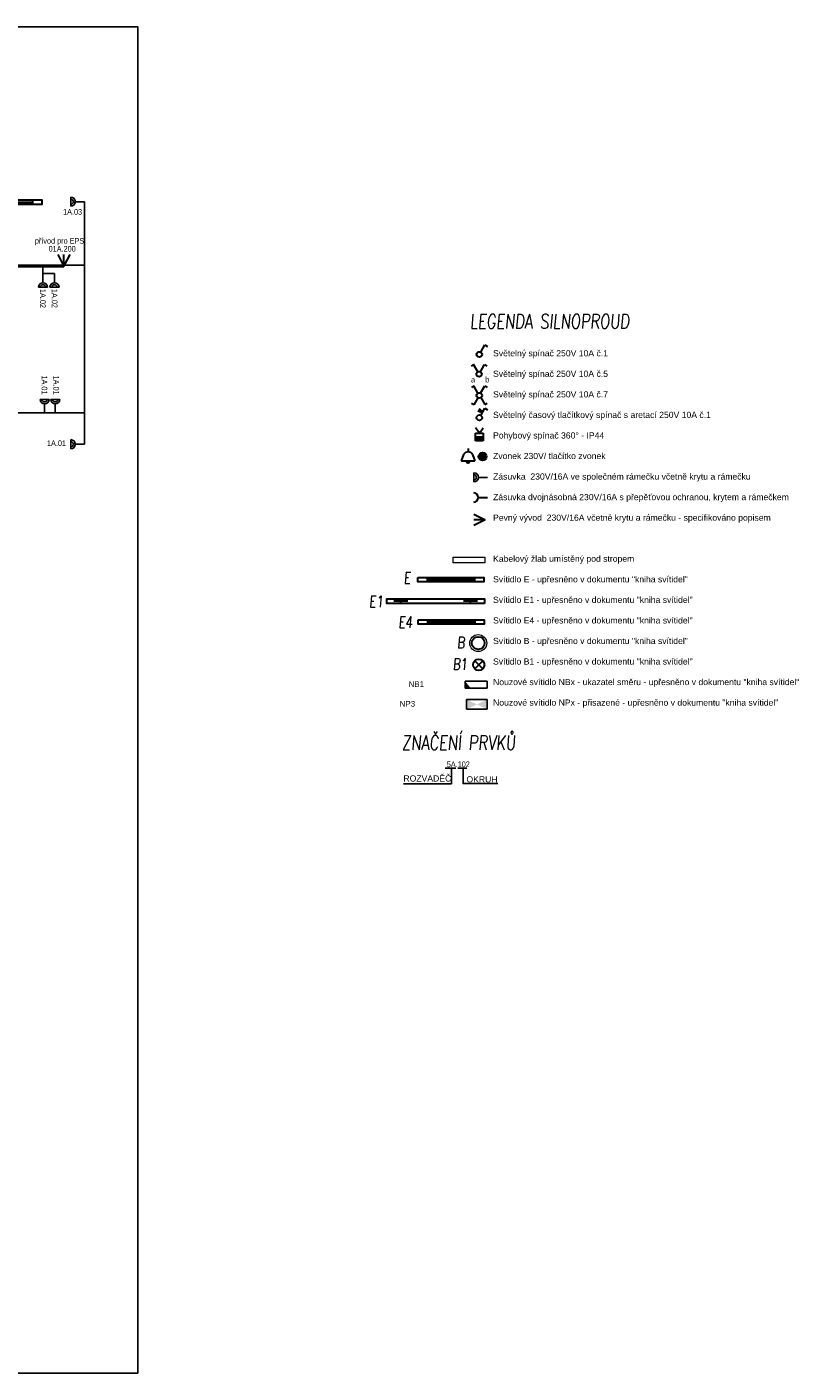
# Model space of a CAD drawing. Header units: millimetres. Extents: x 373037 to 682063, y 76092 to 274210.
# Tile 14 of 256: x 397666 to 411470, y 145492 to 169172. Entities that reach past the tile are written whole.
import ezdxf
from ezdxf.enums import TextEntityAlignment as Align

# ---------------------------------------------------------------- set-up
doc = ezdxf.new("R2010")
doc.units = ezdxf.units.MM
doc.header["$LTSCALE"] = 100
doc.layers.get('0').update_dxf_attribs({"linetype": 'CONTINUOUS'})
for name, color, linetype, lineweight in [('2DE_OBL', 97, 'CONTINUOUS', 30), ('2DE_OBL_L1', 91, 'CONTINUOUS', 30), ('CAT_SLN-DVOJZAS - 45D', 7, 'CONTINUOUS', 30), ('CAT_SLN-OSV_POPIS', 7, 'CONTINUOUS', 30), ('CP_DETAL', 33, 'CONTINUOUS', 18), ('E_NOUZOVÉ+PP OSVĚTLENÍ', 60, 'CONTINUOUS', 25), ('E_VEDENÍ SILNOPROUD', 50, 'CONTINUOUS', 25), ('E_VEDENÍ_CBS', 214, 'CONTINUOUS', 25), ('E_VYPINACE', 170, 'CONTINUOUS', 30), ('E_ZÁSUVKY POPIS', 156, 'CONTINUOUS', 30), ('E_ZÁSUVKY-DVOJITE', 7, 'CONTINUOUS', 25), ('E_ŽLABY', 40, 'CONTINUOUS', 15), ('JEDNODUCHÁ ZÁSUVKA', 1, 'CONTINUOUS', 200), ('U1 LIGHTING', 10, 'CONTINUOUS', 35), ('ZÁSUVKY POPIS', 7, 'CONTINUOUS', 30)]:
    doc.layers.add(name, color=color, linetype=linetype, lineweight=lineweight)
for name, color, linetype in [('E_LEGENDA SILNOPROUD', 252, 'CONTINUOUS'), ('E_RÁM', 253, 'CONTINUOUS'), ('GC3_MEP_E_LV_SECURITY LIGHT', 80, 'CONTINUOUS'), ('PIKTOGRAMY', 210, 'CONTINUOUS'), ('PRIPOJKA 230V', 1, 'CONTINUOUS'), ('ŽLAB', 7, 'CONTINUOUS')]:
    doc.layers.add(name, color=color, linetype=linetype)
doc.styles.add('ARIAL', font='arial.ttf')
doc.styles.add('CP_ATTR', font='ROMANS.SHX')
doc.styles.add('CS-ROMANS', font='romans.shx', dxfattribs={"width": 0.75, "oblique": 5})
doc.styles.get("Standard").update_dxf_attribs({"font": 'arial.ttf'})
doc.styles.add('V+P_01_B3_E_FP_001$0$BLOCK', font='romans.shx', dxfattribs={"width": 0.8})

# ---------------------------------------------------------------- blocks, each defined once
blk = doc.blocks.new('2DELLI009_CZ')
for p, q in [((-0.5, 0.1), (-0.5, -0.1)), ((-0.5, 0), (0.5, 0)), ((0.5, 0.1), (0.5, -0.1))]:
    blk.add_line(p, q)
blk.add_lwpolyline([(-0.7, 0.2), (0.7, 0.2), (0.7, -0.2), (-0.7, -0.2)], close=True)
at = {"linetype": 'ByBlock', "style": 'CP_ATTR', "flags": 9}
for tag, p in [('NAME', (-0.092, -0.018)), ('GROUP', (-0.092, -0.018)), ('NUMBER', (-0.092, -0.018)), ('PRODUCER', (-0.092, -0.018)), ('ARTICLE', (-0.092, -0.018)), ('CHARACTER', (-0.092, -0.018)), ('VOLTAGE', (-0.092, -0.019)), ('WEIGHT', (-0.092, -0.018)), ('OTHER', (-0.092, -0.018)), ('PRODUCT-TYPE', (-0.092, -0.019)), ('ORDER-NO', (-0.092, -0.019)), ('POWER', (-0.092, -0.019))]:
    blk.add_attdef(tag, text='', height=0.00005, dxfattribs=at).set_placement(p, align=Align.MIDDLE_LEFT)
blk = doc.blocks.new('A$C3423193F')
at = {"color": 1, "linetype": 'ByBlock'}
for p, q in [((80, 240), (0, 240)), ((80, 240), (160, 240)), ((80, 160), (80, 0))]:
    blk.add_line(p, q, dxfattribs=at)
for radius in [80, 45.2]:
    blk.add_arc((80, 240), radius, 180, 0, dxfattribs=at)
blk = doc.blocks.new('*U28', base_point=(57391, -22719))
at = {"lineweight": 30, "ltscale": 0.1}
for p, q in [((57291, -22519), (57391, -22719)), ((57391, -22719), (57391, -22519)), ((57391, -22719), (57491, -22519))]:
    blk.add_line(p, q, dxfattribs=at)
blk = doc.blocks.new('pripojka 230V')
at = {"layer": 'PRIPOJKA 230V', "color": 1, "xscale": -1}
blk.add_blockref('*U28', (0, -2, -40), dxfattribs=at)
blk = doc.blocks.new('*U30')
at = {"color": 0, "linetype": 'ByBlock'}
for p, q in [((24, 249.57), (96, 374.28)), ((96, 374.28), (143.56, 346.82))]:
    blk.add_line(p, q, dxfattribs=at)
blk.add_circle((0, 208), 48, dxfattribs=at)
blk = doc.blocks.new('prepinas-svetel-jednoduchy')
at = {"layer": 'E_VYPINACE', "rotation": 89.99999999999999}
blk.add_blockref('*U30', (208, 2), dxfattribs=at)
blk = doc.blocks.new('*U26')
at = {"color": 0, "linetype": 'ByBlock'}
for p, q in [((-96, 374.28), (-137.57, 350.28)), ((-24, 249.57), (-96, 374.28)), ((24, 249.57), (96, 374.28)), ((96, 374.28), (137.57, 350.28))]:
    blk.add_line(p, q, dxfattribs=at)
blk.add_circle((0, 208), 48, dxfattribs=at)
blk = doc.blocks.new('prepinac-dvojity-svetelny')
at = {"layer": 'E_VYPINACE'}
blk.add_blockref('*U26', (-1, -183), dxfattribs=at)
at = {"layer": 'CAT_SLN-OSV_POPIS', "width": 0.8}
for s, p in [('a', (-142, -122)), ('b', (108, -122))]:
    blk.add_text(s, height=100, dxfattribs=at).set_placement(p)
blk = doc.blocks.new('*U24')
at = {"color": 0, "linetype": 'ByBlock'}
for p, q in [((24, 249.57), (96, 374.28)), ((96, 374.28), (143.56, 346.82))]:
    blk.add_line(p, q, dxfattribs=at)
blk.add_circle((0, 208), 48, dxfattribs=at)
blk = doc.blocks.new('tlacitko_prepinac_svetla')
at = {"layer": 'E_VYPINACE'}
for points in [[(16875, 8774), (16940, 8744)], [(16888, 8798), (16951, 8769)], [(16930, 8722), (16960, 8787)]]:
    blk.add_lwpolyline(points, dxfattribs=at)
at = {"layer": 'E_VYPINACE', "rotation": 180}
blk.add_blockref('*U24', (16937, 9090), dxfattribs=at)
blk = doc.blocks.new('*U32', base_point=(28429, 5840))
at = {"linetype": 'ByBlock'}
blk.add_hatch(color=0, dxfattribs=at).paths.add_polyline_path([(28362, 5840), (28497, 5840), (28497, 5772), (28362, 5772)])
at = {"color": 0, "linetype": 'ByBlock'}
for p, q in [((28429, 5907), (28362, 5997)), ((28429, 5907), (28497, 5997)), ((28362, 5907), (28497, 5907)), ((28362, 5772), (28362, 5907)), ((28362, 5840), (28497, 5840)), ((28497, 5772), (28362, 5772)), ((28497, 5907), (28497, 5772))]:
    blk.add_line(p, q, dxfattribs=at)
blk = doc.blocks.new('pohybove-cidlo-svetla')
at = {"layer": 'E_VYPINACE', "rotation": 180}
blk.add_blockref('*U32', (-1, 30), dxfattribs=at)
blk = doc.blocks.new('zasuvka_jednoducha')
at = {"color": 1, "lineweight": 30}
blk.add_line((19281, 12983), (19281, 13143), dxfattribs=at)
blk.add_arc((19281, 12903), 80, 0, 180, dxfattribs=at)
blk = doc.blocks.new('svetelný křížový spínač')
at = {"layer": 'E_VYPINACE', "linetype": 'ByBlock'}
for p, q in [((31, 344), (-11, 320)), ((103, 220), (31, 344)), ((151, 220), (223, 344)), ((223, 344), (264, 320)), ((31, 13), (-10, 37)), ((103, 138), (31, 13)), ((153, 141), (225, 16)), ((225, 16), (266, 40))]:
    blk.add_line(p, q, dxfattribs=at)
blk.add_circle((127, 178), 48, dxfattribs=at)
blk = doc.blocks.new('V+P_01_B3_E_FP_001$0$E-LI-35')
at = {"layer": 'E_NOUZOVÉ+PP OSVĚTLENÍ', "linetype": 'ByBlock'}
for p, q in [((-10.9, -1.9), (10.9, -1.9)), ((-10.9, -12.1), (-10.9, -1.9)), ((-10.9, -12.1), (10.9, -12.1)), ((10.9, -1.9), (10.9, -12.1))]:
    blk.add_line(p, q, dxfattribs=at)
at = {"layer": 'E_NOUZOVÉ+PP OSVĚTLENÍ'}
blk.add_solid([(-10.9, -12.1), (-10.9, -1.9), (10.9, -1.9), (10.9, -12.1)], dxfattribs=at)
at = {"layer": 'E_NOUZOVÉ+PP OSVĚTLENÍ', "style": 'V+P_01_B3_E_FP_001$0$BLOCK', "width": 0.8, "flags": 8}
for tag, p in [('DIVERS.1', (-17.9, -2.1)), ('DIVERS.2', (-16.4, -12))]:
    blk.add_attdef(tag, text='', height=7.25, dxfattribs=at).set_placement(p, align=Align.RIGHT)
at = {"layer": 'E_NOUZOVÉ+PP OSVĚTLENÍ', "style": 'V+P_01_B3_E_FP_001$0$BLOCK', "width": 0.8}
for tag, p, height, flags in [('BLOCKNAME', (-6.8, -1.4), 2.54, 3), ('LEISTUNG', (13.3, -12), 7.25, 8)]:
    blk.add_attdef(tag, p, '', height=height, dxfattribs=dict(at, flags=flags))
blk.add_attdef('STROMKREIS', text='', height=7.25, dxfattribs=at).set_placement((-11.8, -23.8), align=Align.BOTTOM_CENTER)
blk = doc.blocks.new('*U40')
at = {"layer": 'GC3_MEP_E_LV_SECURITY LIGHT', "xscale": 16.54563019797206, "yscale": 16.54563022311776, "zscale": 16.54563022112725}
blk.add_blockref('V+P_01_B3_E_FP_001$0$E-LI-35', (0, 116), dxfattribs=at)
at = {"layer": 'PIKTOGRAMY', "style": 'ARIAL'}
blk.add_attdef('PIKTOGRAM', (162, -40), '', height=100, dxfattribs=at)
blk = doc.blocks.new('*U89')
at = {"layer": 'E_NOUZOVÉ+PP OSVĚTLENÍ', "linetype": 'ByBlock'}
for p, q in [((135, 59), (-255, 61)), ((-255, 61), (-255, -59)), ((135, -61), (135, 59)), ((-255, -59), (135, -61))]:
    blk.add_line(p, q, dxfattribs=at)
at = {"layer": 'E_NOUZOVÉ+PP OSVĚTLENÍ'}
blk.add_solid([(-255, 61), (-255, -59), (-158, -60)], dxfattribs=at)
at = {"layer": 'E_NOUZOVÉ+PP OSVĚTLENÍ', "style": 'ARIAL'}
blk.add_attdef('BEZ.SV', (52, -54), '', height=100, dxfattribs=at)
blk = doc.blocks.new('2DELLI018_CZ')
for p, q in [((-0.6, 0), (-0.4, 0)), ((-0.5, 0.1), (-0.5, -0.1)), ((0.4, 0), (0.6, 0)), ((0.5, 0.1), (0.5, -0.1))]:
    blk.add_line(p, q)
blk.add_lwpolyline([(-0.7, 0.2), (0.7, 0.2), (0.7, -0.2), (-0.7, -0.2)], close=True)
at = {"linetype": 'ByBlock', "style": 'CP_ATTR', "flags": 9}
for tag, p in [('NAME', (-0.092, -0.018)), ('GROUP', (-0.092, -0.018)), ('NUMBER', (-0.092, -0.018)), ('PRODUCER', (-0.092, -0.018)), ('ARTICLE', (-0.092, -0.018)), ('CHARACTER', (-0.092, -0.018)), ('VOLTAGE', (-0.092, -0.019)), ('WEIGHT', (-0.092, -0.018)), ('OTHER', (-0.092, -0.018)), ('PRODUCT-TYPE', (-0.092, -0.019)), ('ORDER-NO', (-0.092, -0.019)), ('POWER', (-0.092, -0.019))]:
    blk.add_attdef(tag, text='', height=0.00005, dxfattribs=at).set_placement(p, align=Align.MIDDLE_LEFT)
blk = doc.blocks.new('E')
at = {"layer": 'U1 LIGHTING', "style": 'CS-ROMANS', "oblique": 5, "width": 0.75}
blk.add_text('E', height=200, dxfattribs=at).set_placement((229480, 21709))
blk = doc.blocks.new('E1')
at = {"layer": 'U1 LIGHTING', "style": 'CS-ROMANS', "oblique": 5, "width": 0.75}
blk.add_text('E1', height=200, dxfattribs=at).set_placement((229480, 21709))
blk = doc.blocks.new('2DELPH010_CZ')
blk.add_ellipse((0, 0), major_axis=(-0.053, 0.053), ratio=1, start_param=3.926991, end_param=10.210176)
at = {"layer": 'CP_DETAL'}
blk.add_ellipse((0, 0), major_axis=(-0.0707, 0.0707), ratio=1, start_param=3.926991, end_param=10.210176, dxfattribs=at)
at = {"linetype": 'ByBlock', "style": 'CP_ATTR', "flags": 9}
for tag in ['NAME', 'GROUP', 'NUMBER', 'PRODUCER', 'ARTICLE', 'PRODUCT-TYPE', 'ORDER-NO', 'CHARACTER', 'POWER', 'VOLTAGE', 'WEIGHT', 'OTHER']:
    blk.add_attdef(tag, text='', height=0.00000005, dxfattribs=at).set_placement((0, 0), align=Align.MIDDLE_LEFT)
blk = doc.blocks.new('B')
at = {"layer": 'U1 LIGHTING', "style": 'CS-ROMANS', "oblique": 5, "width": 0.75}
blk.add_text('B', height=200, dxfattribs=at).set_placement((229480, 21709))
blk = doc.blocks.new('E4')
at = {"layer": 'U1 LIGHTING', "style": 'CS-ROMANS', "oblique": 5, "width": 0.75}
blk.add_text('E4', height=200, dxfattribs=at).set_placement((229480, 21709))
blk = doc.blocks.new('2DELLI_01_CZ')
for p, q in [((-0.35, 0.35), (0.35, -0.35)), ((-0.35, -0.35), (0.35, 0.35))]:
    blk.add_line(p, q)
blk.add_circle((0, 0), 0.5)
at = {"linetype": 'ByBlock', "style": 'CP_ATTR', "flags": 9}
for tag in ['NAME', 'GROUP', 'NUMBER', 'PRODUCER', 'ARTICLE', 'PRODUCT-TYPE', 'ORDER-NO', 'CHARACTER', 'POWER', 'VOLTAGE', 'WEIGHT', 'OTHER']:
    blk.add_attdef(tag, text='', height=0.00005, dxfattribs=at).set_placement((-0.09, -0.02), align=Align.MIDDLE_LEFT)
blk = doc.blocks.new('B1')
at = {"layer": 'U1 LIGHTING', "style": 'CS-ROMANS', "oblique": 5, "width": 0.75}
blk.add_text('B1', height=200, dxfattribs=at).set_placement((229480, 21709))
blk = doc.blocks.new('CPEL_3386')
blk.add_hatch(color=256).paths.add_polyline_path([(-0.2, 0, 1), (0.2, 0, 1)])
for radius in [0.35, 0.2]:
    blk.add_circle((0, 0), radius)
at = {"linetype": 'ByBlock', "style": 'CP_ATTR', "flags": 9}
for tag in ['NAME', 'GROUP', 'NUMBER', 'PRODUCER', 'ARTICLE', 'PRODUCT-TYPE', 'ORDER-NO', 'CHARACTER', 'POWER', 'VOLTAGE', 'WEIGHT', 'OTHER']:
    blk.add_attdef(tag, text='', height=0.00005, dxfattribs=at).set_placement((-0.09, -0.02), align=Align.MIDDLE_LEFT)
blk = doc.blocks.new('CPEL_1003')
for p, q in [((0, 0), (0, -0.3)), ((-0.4, -0.55), (-0.6, -1.1)), ((-0.6, -1.1), (0.6, -1.1)), ((0.4, -0.55), (0.6, -1.1))]:
    blk.add_line(p, q)
blk.add_circle((0, -1.2), 0.1)
blk.add_arc((0, -0.75), 0.445, 25.9892, 154.0108)
at = {"linetype": 'ByBlock', "style": 'CP_ATTR', "flags": 9}
for tag in ['NAME', 'GROUP', 'NUMBER', 'PRODUCER', 'ARTICLE', 'PRODUCT-TYPE', 'ORDER-NO', 'CHARACTER', 'POWER', 'VOLTAGE', 'WEIGHT', 'OTHER']:
    blk.add_attdef(tag, text='', height=0.00005, dxfattribs=at).set_placement((-0.09, -0.02), align=Align.MIDDLE_LEFT)
blk = doc.blocks.new('*U230')
for p, q in [((0, -50), (0, 50)), ((0, 50), (556, 50)), ((556, 50), (556, -50)), ((556, -50), (0, -50))]:
    blk.add_line(p, q)
at = {"style": 'CP_ATTR', "flags": 9}
for tag in ['NAME', 'PRODUCER', 'PRODUCT-TYPE', 'ARTICLE', 'FLOW', 'NUMBER', 'SYSTEM', 'FORM', 'SIZE', 'OTHER']:
    blk.add_attdef(tag, (0, 0), '', height=0.0001, dxfattribs=at)

msp = doc.modelspace()

# ---------------------------------------------------------------- linework, layer by layer
at = {"layer": 'E_LEGENDA SILNOPROUD'}
for points in [[(405129, 156130), (405129, 155860), (404284, 155860)], [(405020, 156133), (405208, 156133)], [(405240, 156135), (405400, 156135)], [(405335, 156135), (405335, 155862), (405943, 155862)]]:
    msp.add_lwpolyline(points, dxfattribs=at)
at = {"layer": 'E_RÁM', "color": 252, "true_color": 0x939598}
msp.add_lwpolyline([(399617, 145492), (373037, 145492), (373037, 169172), (399617, 169172)], close=True, dxfattribs=at)
at = {"layer": 'E_VEDENÍ SILNOPROUD'}
for p, q in [((398677, 166097), (398677, 161832)), ((392827, 164982), (398677, 164982)), ((397948, 164832), (397948, 164982)), ((398150, 164832), (397948, 164832)), ((398677, 162382), (394474, 162382))]:
    msp.add_line(p, q, dxfattribs=at)
at = {"layer": 'E_VEDENÍ_CBS', "color": 241, "true_color": 0xf7abae}
msp.add_line((392802, 164949), (398316, 164949), dxfattribs=at)
at = {"layer": 'E_VEDENÍ_CBS'}
msp.add_line((398316, 164949), (398317, 164982, -40), dxfattribs=at)

# ---------------------------------------------------------------- block references
msp.add_blockref('E1', (174201, 137257))
at = {"layer": '2DE_OBL', "xscale": 1228.571428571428, "yscale": 200, "zscale": 1000, "rotation": 180}
msp.add_blockref('2DELLI018_CZ', (404852, 159072), dxfattribs=at)
at = {"layer": '2DE_OBL'}
for name, p, xscale, yscale, zscale in [('2DELPH010_CZ', (405600, 158333), 1500, 1500, 252.5252525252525), ('2DELLI_01_CZ', (405609, 157952), 200, 200, 100)]:
    msp.add_blockref(name, p, dxfattribs=dict(at, xscale=xscale, yscale=yscale, zscale=zscale))
at = {"layer": '2DE_OBL_L1', "xscale": 828.5714285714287, "yscale": 200, "zscale": 1000}
for p in [(397348, 166088), (405119, 159449), (405124, 158705)]:
    msp.add_blockref('2DELLI009_CZ', p, dxfattribs=at)
at = {"layer": 'E_NOUZOVÉ+PP OSVĚTLENÍ'}
ref = msp.add_blockref('*U89', (405624, 157602), dxfattribs=at)
ref.add_attrib('BEZ.SV', 'NB1', (404375, 157563), dxfattribs={"height": 100, "style": 'ARIAL'})
ref = msp.add_blockref('*U40', (405577, 157254), dxfattribs=at)
ref.add_attrib('PIKTOGRAM', 'NP3', (404219, 157215), dxfattribs={"layer": 'PIKTOGRAMY', "height": 100, "style": 'ARIAL'})
at = {"layer": 'E_VYPINACE'}
for name, p, rotation in [('prepinas-svetel-jednoduchy', (405618, 163411), 270), ('tlacitko_prepinac_svetla', (422557, 171180), 180), ('pohybove-cidlo-svetla', (405620, 161991), 180)]:
    msp.add_blockref(name, p, dxfattribs=dict(at, rotation=rotation))
for name, p in [('prepinac-dvojity-svetelny', (405616, 163040)), ('svetelný křížový spínač', (405492, 162512))]:
    msp.add_blockref(name, p, dxfattribs=at)
at = {"layer": 'E_VYPINACE', "xscale": 200, "yscale": 200, "zscale": 200}
for name, p in [('CPEL_1003', (405422, 161759)), ('CPEL_3386', (405677, 161614))]:
    msp.add_blockref(name, p, dxfattribs=at)
at = {"layer": 'E_ZÁSUVKY-DVOJITE'}
for p, rotation in [((398677, 166017), 89.99999999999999), ((398677, 161752), 90), ((405765, 161169), 90)]:
    msp.add_blockref('A$C3423193F', p, dxfattribs=dict(at, rotation=rotation))
at = {"layer": 'E_ZÁSUVKY-DVOJITE', "xscale": -1, "rotation": 180}
for p in [(397868, 164832), (398070, 164832)]:
    msp.add_blockref('A$C3423193F', p, dxfattribs=at)
at = {"layer": 'E_ZÁSUVKY-DVOJITE'}
for p in [(397896, 162380), (398083, 162380)]:
    msp.add_blockref('A$C3423193F', p, dxfattribs=at)
at = {"layer": 'E_ŽLABY', "rotation": 180}
msp.add_blockref('*U230', (405718, 159793), dxfattribs=at)
at = {"layer": 'E_ŽLABY'}
for name, p in [('E4', (174714, 136891)), ('B', (175748, 136533)), ('B1', (175670, 136155))]:
    msp.add_blockref(name, p, dxfattribs=at)
at = {"layer": 'JEDNODUCHÁ ZÁSUVKA', "color": 1, "rotation": 270}
msp.add_blockref('zasuvka_jednoducha', (392618, 180175), dxfattribs=at)
at = {"layer": 'U1 LIGHTING'}
msp.add_blockref('E', (174810, 137672), dxfattribs=at)
at = {"layer": 'ŽLAB'}
msp.add_blockref('pripojka 230V', (398317, 164970), dxfattribs=at)
at = {"layer": 'ŽLAB', "rotation": 90}
msp.add_blockref('pripojka 230V', (405720, 160501), dxfattribs=at)

# ---------------------------------------------------------------- texts
at = {"layer": 'CAT_SLN-DVOJZAS - 45D', "width": 0.8}
msp.add_text('přívod pro EPS', height=100, dxfattribs=at).set_placement((397805, 165359))
at = {"layer": 'E_LEGENDA SILNOPROUD', "style": 'CS-ROMANS', "oblique": 5, "width": 0.75}
for s, p in [('LEGENDA SILNOPROUD', (405454, 163868)), ('ZNAČENÍ PRVKŮ', (404256, 156456))]:
    msp.add_text(s, height=250, dxfattribs=at).set_placement(p)
at = {"layer": 'E_LEGENDA SILNOPROUD', "attachment_point": 1}
for s, insert, char_height in [('Světelný spínač 250V 10A č.1\\P\\PSvětelný spínač 250V 10A č.5\\P\\PSvětelný spínač 250V 10A č.7\\P\\PSvětelný časový tlačítkový spínač s aretací 250V 10A č.1\\P\\PPohybový spínač 360° - IP44\\P\\PZvonek 230V/ tlačítko zvonek\\P\\PZásuvka  230V/16A ve společném rámečku včetně krytu a rámečku\\P\\PZásuvka dvojnásobná 230V/16A s přepěťovou ochranou, krytem a rámečkem\\P\\PPevný vývod  230V/16A včetně krytu a rámečku - specifikováno popisem\\P\\P \\P\\PKabelový žlab umístěný pod stropem \\P\\PSvítidlo E - upřesněno v dokumentu "kniha svítidel"\\P\\PSvítidlo E1 - upřesněno v dokumentu "kniha svítidel"\\P\\PSvítidlo E4 - upřesněno v dokumentu "kniha svítidel"\\P\\PSvítidlo B - upřesněno v dokumentu "kniha svítidel"\\P\\PSvítidlo B1 - upřesněno v dokumentu "kniha svítidel"\\P\\PNouzové svítidlo NBx - ukazatel směru - upřesněno v dokumentu "kniha svítidel"\\P\\PNouzové svítidlo NPx - přisazené - upřesněno v dokumentu "kniha svítidel"', (405861, 163486), 108.42), ('ROZVADĚČ', (404285, 156006), 108.4), ('OKRUH', (405393, 155991), 108.4)]:
    msp.add_mtext_dynamic_manual_height_columns(s, width=9809.65, gutter_width=12.5, heights=[0], dxfattribs=dict(at, insert=insert, char_height=char_height))
at = {"layer": 'E_ZÁSUVKY POPIS', "width": 0.8}
for s, p in [('1A.03', (398301, 165869)), ('1A.01', (398018, 161800)), (' 5A.102', (405012, 156151))]:
    msp.add_text(s, height=100, dxfattribs=at).set_placement(p)
for s, p in [('1A.02', (397897, 164562)), ('1A.02', (398103, 164563)), ('1A.01', (397923, 163040)), ('1A.01', (398130, 163038))]:
    msp.add_text(s, height=100, rotation=270, dxfattribs=at).set_placement(p)
at = {"layer": 'ZÁSUVKY POPIS', "width": 0.8}
msp.add_text('01A.200', height=100, dxfattribs=at).set_placement((398047, 165219))

doc.saveas('drawing.dxf')
